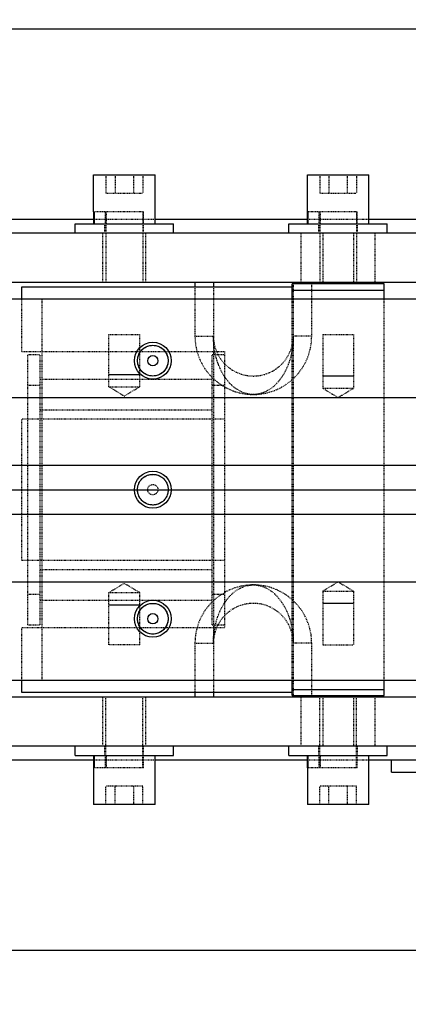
# Model space of a CAD drawing. Header units: millimetres. Extents: x -24622 to 2314, y -1603 to 2287.
# Tile 176 of 197: x 95 to 158, y 1351 to 1511. Entities that reach past the tile are written whole.
import ezdxf
from ezdxf.lldxf.tags import DXFTag

# ---------------------------------------------------------------- set-up
doc = ezdxf.new("R2010")
doc.units = ezdxf.units.MM
doc.linetypes.add('HIDDEN', pattern=[0.2, 0.1, -0.1])
doc.layers.add('DEFAULT_2', color=8, linetype='HIDDEN')
tags = doc.linetypes.add('CENTER', pattern=[2, 1.25, -0.25, 0.25, -0.25]).pattern_tags.tags
tags[10:11] = [DXFTag(74, 4), DXFTag(75, 0), DXFTag(340, '0'), DXFTag(46, 1.0), DXFTag(50, 0.0), DXFTag(44, 0.0), DXFTag(45, 0.0)]
tags[8:9] = [DXFTag(74, 4), DXFTag(75, 0), DXFTag(340, '0'), DXFTag(46, 1.0), DXFTag(50, 0.0), DXFTag(44, 0.0), DXFTag(45, 0.0)]
tags[6:7] = [DXFTag(74, 4), DXFTag(75, 0), DXFTag(340, '0'), DXFTag(46, 1.0), DXFTag(50, 0.0), DXFTag(44, 0.0), DXFTag(45, 0.0)]
tags[4:5] = [DXFTag(74, 4), DXFTag(75, 0), DXFTag(340, '0'), DXFTag(46, 1.0), DXFTag(50, 0.0), DXFTag(44, 0.0), DXFTag(45, 0.0)]
doc.dimstyles.new('副本 22', dxfattribs={"dimtxt": 24, "dimasz": 12, "dimexe": 2.1, "dimexo": 2.7, "dimgap": 2, "dimtad": 0, "dimtxsty": 'Standard', "dimblk": 'OPEN30', "dimcen": 0, "dimclrd": 5, "dimclre": 3, "dimclrt": 256, "dimadec": 0, "dimazin": 2, "dimtm": 1e-09, "dimtfac": 0.6, "dimtofl": 0, "dimtmove": 0, "dimatfit": 3, "dimldrblk": 'OPEN30', "dimfxl": 0, "dimtolj": 1, "dimarcsym": 0})

# ---------------------------------------------------------------- blocks, each defined once
blk = doc.blocks.new('_Open30')
at = {"color": 0, "linetype": 'ByBlock', "lineweight": -2}
for p, q in [((-1, 0.268), (0, 0)), ((0, 0), (-1, -0.268)), ((0, 0), (-1, 0))]:
    blk.add_line(p, q, dxfattribs=at)
blk = doc.blocks.new('*D130')
at = {"color": 3, "linetype": 'ByBlock', "lineweight": -2}
for p, q in [((-68.98, 1416.72), (-68.98, 1249.47)), ((281.02, 1416.72), (281.02, 1249.47))]:
    blk.add_line(p, q, dxfattribs=at)
at = {"color": 5, "linetype": 'ByBlock', "lineweight": -2}
for p, q in [((-56.98, 1251.57), (74.02, 1251.57)), ((269.02, 1251.57), (138.02, 1251.57))]:
    blk.add_line(p, q, dxfattribs=at)
at = {"layer": 'Defpoints', "color": 0, "linetype": 'ByBlock'}
for p in [(-68.98, 1419.42), (281.02, 1419.42), (281.02, 1251.57)]:
    blk.add_point(p, dxfattribs=at)
at = {"color": 5, "linetype": 'ByBlock', "lineweight": -2, "xscale": 12, "yscale": 12, "zscale": 12, "rotation": 180}
blk.add_blockref('_Open30', (-68.98, 1251.57), dxfattribs=at)
at = {"color": 5, "linetype": 'ByBlock', "lineweight": -2, "xscale": 12, "yscale": 12, "zscale": 12}
blk.add_blockref('_Open30', (281.02, 1251.57), dxfattribs=at)
at = {"linetype": 'ByBlock', "insert": (106.02, 1251.57), "char_height": 24, "attachment_point": 5}
blk.add_mtext('\\A1;350', dxfattribs=at)

msp = doc.modelspace()

# ---------------------------------------------------------------- linework, layer by layer
at = {"color": 7, "linetype": 'Continuous'}
for p, q in [((21.024, 1509.415), (203.024, 1509.415)), ((106.648, 1485.665), (116.648, 1485.665)), ((106.648, 1479.665), (106.648, 1485.665)), ((116.648, 1477.665), (116.648, 1485.665)), ((141.448, 1485.665), (151.448, 1485.665)), ((141.448, 1479.665), (141.448, 1485.665)), ((151.448, 1477.665), (151.448, 1485.665)), ((106.648, 1479.665), (106.743, 1479.665)), ((106.669, 1477.665), (106.669, 1479.665)), ((106.743, 1479.665), (106.743, 1477.665)), ((141.448, 1479.665), (141.543, 1479.665)), ((141.469, 1477.665), (141.469, 1479.665)), ((141.543, 1479.665), (141.543, 1477.665)), ((106.669, 1478.415), (43.154, 1478.415)), ((103.648, 1477.665), (119.648, 1477.665)), ((103.648, 1476.165), (103.648, 1477.665)), ((141.469, 1478.415), (116.648, 1478.415)), ((119.648, 1476.165), (119.648, 1477.665)), ((138.448, 1477.665), (154.448, 1477.665)), ((138.448, 1476.165), (138.448, 1477.665)), ((162.669, 1478.415), (151.448, 1478.415)), ((154.448, 1476.165), (154.448, 1477.665)), ((210.901, 1476.165), (33.648, 1476.165)), ((210.901, 1468.165), (34.801, 1468.165)), ((123.148, 1468.165), (123.148, 1467.415)), ((126.148, 1468.165), (126.148, 1467.415)), ((139.148, 1468.165), (139.148, 1467.915)), ((142.148, 1467.915), (142.148, 1468.165)), ((143.448, 1468.165), (143.448, 1467.915)), ((149.448, 1468.165), (149.448, 1467.915)), ((94.948, 1467.415), (138.948, 1467.415)), ((94.948, 1465.415), (94.948, 1467.415)), ((153.948, 1467.915), (138.948, 1467.915)), ((138.948, 1465.415), (138.948, 1467.915)), ((138.948, 1466.915), (153.948, 1466.915)), ((153.948, 1465.415), (153.948, 1467.915)), ((213.29, 1465.415), (19.29, 1465.415)), ((109.148, 1453.165), (114.148, 1453.165)), ((148.948, 1452.915), (143.948, 1452.915)), ((-68.976, 1449.415), (281.024, 1449.415)), ((-68.976, 1438.415), (281.024, 1438.415)), ((-68.976, 1430.415), (281.024, 1430.415)), ((-68.976, 1419.415), (281.024, 1419.415)), ((109.148, 1415.665), (114.148, 1415.665)), ((148.948, 1415.915), (143.948, 1415.915)), ((19.29, 1403.415), (213.29, 1403.415)), ((94.948, 1401.415), (94.948, 1403.415)), ((138.948, 1400.915), (138.948, 1403.415)), ((153.948, 1400.915), (153.948, 1403.415)), ((138.948, 1401.415), (94.948, 1401.415)), ((123.148, 1401.415), (123.148, 1400.665)), ((126.148, 1401.415), (126.148, 1400.665)), ((138.948, 1401.915), (153.948, 1401.915)), ((138.948, 1400.915), (153.948, 1400.915)), ((139.148, 1400.915), (139.148, 1400.665)), ((142.148, 1400.665), (142.148, 1400.915)), ((143.448, 1400.665), (143.448, 1400.915)), ((149.448, 1400.665), (149.448, 1400.915)), ((210.901, 1400.665), (34.801, 1400.665)), ((210.901, 1392.665), (33.648, 1392.665)), ((103.648, 1391.165), (103.648, 1392.665)), ((103.648, 1391.165), (119.648, 1391.165)), ((106.669, 1389.165), (106.669, 1391.165)), ((106.743, 1391.165), (106.743, 1389.165)), ((116.648, 1383.165), (116.648, 1391.165)), ((119.648, 1391.165), (119.648, 1392.665)), ((138.448, 1391.165), (138.448, 1392.665)), ((138.448, 1391.165), (154.448, 1391.165)), ((141.469, 1389.165), (141.469, 1391.165)), ((141.543, 1391.165), (141.543, 1389.165)), ((151.448, 1383.165), (151.448, 1391.165)), ((154.448, 1391.165), (154.448, 1392.665)), ((106.669, 1390.415), (60.648, 1390.415)), ((141.469, 1390.415), (116.648, 1390.415)), ((155.13, 1390.415), (151.448, 1390.415)), ((206.024, 1390.415), (155.154, 1390.415)), ((155.154, 1388.415), (155.154, 1390.415)), ((106.743, 1389.165), (106.648, 1389.165)), ((106.648, 1389.165), (106.648, 1383.165)), ((141.543, 1389.165), (141.448, 1389.165)), ((141.448, 1389.165), (141.448, 1383.165)), ((155.154, 1388.415), (180.154, 1388.415)), ((116.648, 1383.165), (106.648, 1383.165)), ((151.448, 1383.165), (141.448, 1383.165)), ((203.024, 1359.415), (21.024, 1359.415))]:
    msp.add_line(p, q, dxfattribs=at)
at = {"color": 1, "linetype": 'CENTER', "ltscale": 71.12}
msp.add_line((-68.976, 1434.415), (281.024, 1434.415), dxfattribs=at)
at = {"color": 7, "linetype": 'Continuous'}
for centre, radius in [((116.29, 1455.415), 3), ((116.29, 1455.415), 2.5), ((116.29, 1455.415), 0.836), ((116.29, 1434.415), 3), ((116.29, 1413.415), 3), ((116.29, 1413.415), 2.5), ((116.29, 1413.415), 0.836)]:
    msp.add_circle(centre, radius, dxfattribs=at)
for radius, start, end in [(220, 180, 259.49575), (218, 191.27048, 259.40151)]:
    msp.add_arc((362.024, 1694.415), radius, start, end, dxfattribs=at)
for points, start_tangent, end_tangent in [([(113.79, 1455.415), (113.937, 1456.258), (114.37, 1457.016), (115.037, 1457.578), (115.856, 1457.877), (116.727, 1457.877), (117.546, 1457.577), (118.212, 1457.014), (118.645, 1456.256), (118.79, 1455.415)], (0.0031037, 0.9999952), (0.0026227, -0.9999966)), ([(118.79, 1455.415), (118.644, 1454.573), (118.211, 1453.815), (117.544, 1453.253), (116.725, 1452.954), (115.853, 1452.954), (115.035, 1453.254), (114.369, 1453.816), (113.936, 1454.575), (113.79, 1455.415)], (-0.0031037, -0.9999952), (-0.0026227, 0.9999966)), ([(113.79, 1434.415), (113.937, 1435.258), (114.37, 1436.016), (115.037, 1436.578), (115.856, 1436.877), (116.727, 1436.877), (117.546, 1436.577), (118.212, 1436.014), (118.645, 1435.256), (118.79, 1434.415)], (0.0031037, 0.9999952), (0.0026227, -0.9999966)), ([(118.79, 1434.415), (118.644, 1433.573), (118.211, 1432.815), (117.544, 1432.253), (116.725, 1431.954), (115.853, 1431.954), (115.035, 1432.254), (114.369, 1432.816), (113.936, 1433.575), (113.79, 1434.415)], (-0.0031037, -0.9999952), (-0.0026227, 0.9999966)), ([(113.79, 1413.415), (113.937, 1414.258), (114.37, 1415.016), (115.037, 1415.578), (115.856, 1415.877), (116.727, 1415.877), (117.546, 1415.577), (118.212, 1415.014), (118.645, 1414.256), (118.79, 1413.415)], (0.0031037, 0.9999952), (0.0026227, -0.9999966)), ([(118.79, 1413.415), (118.644, 1412.573), (118.211, 1411.815), (117.544, 1411.253), (116.725, 1410.954), (115.853, 1410.954), (115.035, 1411.254), (114.369, 1411.816), (113.936, 1412.575), (113.79, 1413.415)], (-0.0031037, -0.9999952), (-0.0026227, 0.9999966))]:
    msp.add_spline(points, degree=3, dxfattribs=dict(at, start_tangent=start_tangent, end_tangent=end_tangent))
at = {"layer": 'DEFAULT_2', "color": 8, "linetype": 'HIDDEN'}
for p, q in [((108.648, 1485.665), (108.648, 1482.665)), ((110.148, 1485.665), (110.148, 1482.665)), ((113.148, 1485.665), (113.148, 1482.665)), ((114.648, 1485.665), (114.648, 1482.665)), ((143.448, 1485.665), (143.448, 1482.665)), ((144.948, 1485.665), (144.948, 1482.665)), ((147.948, 1485.665), (147.948, 1482.665)), ((149.448, 1485.665), (149.448, 1482.665)), ((108.648, 1482.665), (114.648, 1482.665)), ((143.448, 1482.665), (149.448, 1482.665)), ((114.748, 1479.665), (106.743, 1479.665)), ((108.581, 1477.665), (108.581, 1479.665)), ((108.648, 1479.665), (108.648, 1468.165)), ((108.704, 1479.665), (108.704, 1477.665)), ((114.648, 1479.665), (114.648, 1468.165)), ((114.748, 1477.665), (114.748, 1479.665)), ((149.548, 1479.665), (141.543, 1479.665)), ((143.381, 1477.665), (143.381, 1479.665)), ((143.448, 1479.665), (143.448, 1468.165)), ((143.504, 1479.665), (143.504, 1477.665)), ((149.448, 1479.665), (149.448, 1468.165)), ((149.548, 1477.665), (149.548, 1479.665)), ((116.648, 1478.415), (106.669, 1478.415)), ((108.498, 1476.165), (108.498, 1477.665)), ((114.798, 1476.165), (114.798, 1477.665)), ((151.448, 1478.415), (141.469, 1478.415)), ((143.298, 1476.165), (143.298, 1477.665)), ((149.598, 1476.165), (149.598, 1477.665)), ((108.148, 1468.165), (108.148, 1476.165)), ((115.148, 1468.165), (115.148, 1476.165)), ((140.448, 1468.165), (140.448, 1476.165)), ((143.948, 1476.165), (143.948, 1468.165)), ((148.948, 1476.165), (148.948, 1468.165)), ((152.448, 1476.165), (152.448, 1468.165)), ((123.148, 1467.415), (123.148, 1459.415)), ((126.148, 1467.415), (126.148, 1401.415)), ((139.148, 1467.915), (139.148, 1400.915)), ((142.148, 1459.415), (142.148, 1467.915)), ((94.948, 1456.915), (94.948, 1465.415)), ((98.29, 1403.415), (98.29, 1465.415)), ((138.948, 1403.415), (138.948, 1465.415)), ((153.948, 1403.415), (153.948, 1465.415)), ((109.148, 1459.665), (114.148, 1459.665)), ((109.148, 1451.165), (109.148, 1459.665)), ((114.148, 1451.165), (114.148, 1459.665)), ((123.148, 1459.415), (126.148, 1459.415)), ((142.148, 1459.415), (139.148, 1459.415)), ((143.948, 1459.665), (143.948, 1450.915)), ((143.949, 1459.665), (148.947, 1459.665)), ((148.948, 1459.665), (148.948, 1450.915)), ((94.948, 1456.915), (127.948, 1456.915)), ((127.948, 1456.915), (127.948, 1411.915)), ((95.948, 1456.415), (97.948, 1456.415)), ((95.948, 1412.415), (95.948, 1456.415)), ((97.948, 1412.415), (97.948, 1456.415)), ((125.948, 1456.415), (127.948, 1456.415)), ((125.948, 1412.415), (125.948, 1456.415)), ((97.948, 1452.415), (125.948, 1452.415)), ((95.948, 1451.415), (97.948, 1451.415)), ((109.148, 1451.165), (114.148, 1451.165)), ((109.148, 1451.165), (111.648, 1449.663)), ((111.648, 1449.663), (114.148, 1451.165)), ((125.948, 1451.415), (127.948, 1451.415)), ((143.948, 1450.915), (148.948, 1450.915)), ((143.948, 1450.915), (146.448, 1449.413)), ((146.448, 1449.413), (148.948, 1450.915)), ((97.948, 1447.415), (125.948, 1447.415)), ((127.948, 1445.915), (94.948, 1445.915)), ((94.948, 1422.915), (94.948, 1445.915)), ((127.948, 1422.915), (94.948, 1422.915)), ((97.948, 1421.415), (125.948, 1421.415)), ((111.648, 1419.168), (109.148, 1417.665)), ((114.148, 1417.665), (111.648, 1419.168)), ((143.948, 1417.915), (146.448, 1419.418)), ((146.448, 1419.418), (148.948, 1417.915)), ((95.948, 1417.415), (97.948, 1417.415)), ((109.148, 1417.665), (114.148, 1417.665)), ((109.148, 1409.165), (109.148, 1417.665)), ((114.148, 1409.165), (114.148, 1417.665)), ((125.948, 1417.415), (127.948, 1417.415)), ((143.948, 1417.915), (148.948, 1417.915)), ((143.948, 1417.915), (143.948, 1409.165)), ((148.948, 1417.915), (148.948, 1409.165)), ((97.948, 1416.415), (125.948, 1416.415)), ((95.948, 1412.415), (97.948, 1412.415)), ((125.948, 1412.415), (127.948, 1412.415)), ((127.948, 1411.915), (94.948, 1411.915)), ((94.948, 1403.415), (94.948, 1411.915)), ((114.148, 1409.165), (109.148, 1409.165)), ((123.148, 1409.415), (126.148, 1409.415)), ((123.148, 1409.415), (123.148, 1401.415)), ((142.148, 1409.415), (139.148, 1409.415)), ((142.148, 1400.915), (142.148, 1409.415)), ((143.949, 1409.165), (148.947, 1409.165)), ((108.148, 1392.665), (108.148, 1400.665)), ((108.648, 1389.165), (108.648, 1400.665)), ((114.648, 1389.165), (114.648, 1400.665)), ((115.148, 1392.665), (115.148, 1400.665)), ((140.448, 1392.665), (140.448, 1400.665)), ((143.448, 1389.165), (143.448, 1400.665)), ((143.948, 1400.665), (143.948, 1392.665)), ((148.948, 1400.665), (148.948, 1392.665)), ((149.448, 1389.165), (149.448, 1400.665)), ((152.448, 1400.665), (152.448, 1392.665)), ((108.498, 1391.165), (108.498, 1392.665)), ((108.581, 1389.165), (108.581, 1391.165)), ((108.704, 1391.165), (108.704, 1389.165)), ((114.748, 1389.165), (114.748, 1391.165)), ((114.798, 1391.165), (114.798, 1392.665)), ((143.298, 1391.165), (143.298, 1392.665)), ((143.381, 1389.165), (143.381, 1391.165)), ((143.504, 1391.165), (143.504, 1389.165)), ((149.548, 1389.165), (149.548, 1391.165)), ((149.598, 1391.165), (149.598, 1392.665)), ((116.648, 1390.415), (106.669, 1390.415)), ((151.448, 1390.415), (141.469, 1390.415)), ((155.13, 1390.415), (155.154, 1390.415)), ((114.748, 1389.165), (106.743, 1389.165)), ((149.548, 1389.165), (141.543, 1389.165)), ((155.118, 1388.415), (155.154, 1388.415)), ((114.648, 1386.165), (108.648, 1386.165)), ((108.648, 1383.165), (108.648, 1386.165)), ((110.148, 1383.165), (110.148, 1386.165)), ((113.148, 1386.165), (113.148, 1383.165)), ((114.648, 1383.165), (114.648, 1386.165)), ((149.448, 1386.165), (143.448, 1386.165)), ((143.448, 1383.165), (143.448, 1386.165)), ((144.948, 1383.165), (144.948, 1386.165)), ((147.948, 1386.165), (147.948, 1383.165)), ((149.448, 1383.165), (149.448, 1386.165))]:
    msp.add_line(p, q, dxfattribs=at)
for radius in [2.5, 0.836]:
    msp.add_circle((116.29, 1434.415), radius, dxfattribs=at)
for centre, radius, start, end in [((362.024, 1694.415), 220, 275.33797, 180), ((132.648, 1459.415), 9.5, 180, 0), ((132.648, 1459.415), 6.5, 180, 0), ((132.648, 1409.415), 9.5, 0, 180), ((132.648, 1409.415), 6.5, 360, 180)]:
    msp.add_arc(centre, radius, start, end, dxfattribs=at)
for points, start_tangent, end_tangent in [([(139.148, 1459.415), (138.826, 1456.458), (137.797, 1453.616), (136.957, 1452.302), (135.839, 1451.138), (134.389, 1450.262), (132.648, 1449.916), (130.908, 1450.262), (129.458, 1451.138), (128.34, 1452.302), (127.5, 1453.616), (126.471, 1456.458), (126.148, 1459.415)], (-0.000199, -1), (-0.0000681, 1)), ([(126.148, 1409.415), (126.471, 1412.372), (127.5, 1415.215), (128.34, 1416.529), (129.458, 1417.692), (130.908, 1418.568), (132.648, 1418.915), (134.389, 1418.568), (135.839, 1417.693), (136.957, 1416.529), (137.797, 1415.215), (138.826, 1412.372), (139.148, 1409.415)], (0.0001868, 1), (0.0000656, -1))]:
    msp.add_spline(points, degree=3, dxfattribs=dict(at, start_tangent=start_tangent, end_tangent=end_tangent))

# ---------------------------------------------------------------- dimensions: what is measured, and where the dimension line sits
at = {"color": 5, "linetype": 'ByBlock'}
dim = msp.add_linear_dim(base=(281.024, 1251.572), p1=(-68.976, 1419.415), p2=(281.024, 1419.415), angle=180, dimstyle='副本 22', dxfattribs=at)
dim.commit()
dim.dimension.update_dxf_attribs({"geometry": '*D130', "text_midpoint": (106.024, 1251.572)})

doc.saveas('drawing.dxf')
